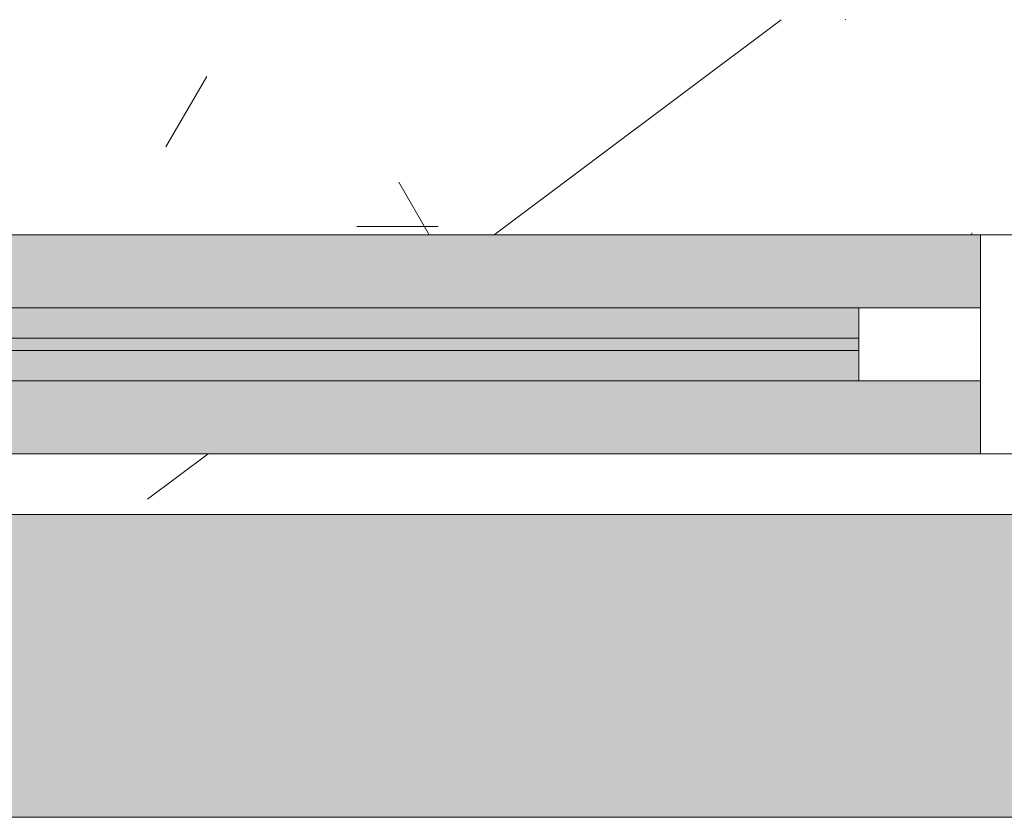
# Model space of a CAD drawing. Header units: millimetres. Extents: x 5980700 to 6194397, y -12939 to 2351883.
# Tile 36 of 124: x 6027536 to 6027941, y 4337 to 4665. Entities that reach past the tile are written whole.
import ezdxf

# ---------------------------------------------------------------- set-up
doc = ezdxf.new("R2010")
doc.units = ezdxf.units.MM
for name, color, linetype, lineweight in [('A-DOOR-FRAM', 31, 'Continuous', 18), ('A-DOOR-GLAZ', 31, 'Continuous', 9), ('A-FLOR', 192, 'Continuous', 18), ('A-FLOR-PATT', 8, 'Continuous', 18), ('A-GLAZ', 151, 'Continuous', 9), ('A-GLAZ-SILL', 1, 'Continuous', 9), ('A-WALL', 113, 'Continuous', 18), ('A-WALL-PATT', 111, 'Continuous', 25)]:
    doc.layers.add(name, color=color, linetype=linetype, lineweight=lineweight)
pattern_1 = [(45, (14173.617, -4564.159000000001), (-449.0128060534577, 449.0128060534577), []), (45, (14332.367, -4564.159000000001), (0, 898.0256121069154), []), (45, (14014.867, -4564.159000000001), (0, 898.0256121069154), [])]

# ---------------------------------------------------------------- blocks, each defined once
blk = doc.blocks.new('FX-HRT-JANELA_CORRER-4FLS - 330x190cm-4FLS-ALU-3_0cmFolha 5-V29-PLANTA DE CAIMENTO DE PISOS - TÉRREO')
at = {"layer": 'A-DOOR-FRAM', "lineweight": 5}
h = blk.add_hatch(dxfattribs=at)
h.set_pattern_fill('FP_53', color=256, style=0, pattern_type=2)
h.set_pattern_definition(pattern_1)
h.paths.add_polyline_path([(-1630.00000000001, -77.4999999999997), (-1630.00000000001, 12.49999999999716), (-1650.000000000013, 12.49999999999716), (-1650.000000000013, -77.4999999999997)])
h.paths.add_polyline_path([(1629.999999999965, -77.49999999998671), (1649.999999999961, -77.49999999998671), (1649.999999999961, 12.50000000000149), (1629.999999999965, 12.50000000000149), (1629.999999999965, -67.49999999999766)])
h = blk.add_hatch(color=251, dxfattribs=at)
h.paths.add_polyline_path([(840.0000000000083, -47.50000000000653), (1580.000000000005, -47.5000000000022), (1580.000000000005, -35.0000000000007), (840.0000000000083, -35.00000000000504)])
h.paths.add_polyline_path([(1416.440686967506, -29.99999999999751), (1580.000000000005, -29.99999999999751), (1580.000000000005, -17.50000000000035), (840.0000000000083, -17.50000000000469), (840.0000000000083, -30.00000000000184)])
at = {"layer": 'A-DOOR-GLAZ', "lineweight": 5}
h = blk.add_hatch(dxfattribs=at)
h.set_pattern_fill('FP_53', color=256, style=0, pattern_type=2)
h.set_pattern_definition(pattern_1)
h.paths.add_polyline_path([(1629.999999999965, -47.5000000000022), (1629.999999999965, -17.50000000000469), (1580.000000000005, -17.50000000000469), (1580.000000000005, -47.5000000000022)])
h.paths.add_polyline_path([(789.9999999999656, -47.5000000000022), (840.0000000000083, -47.5000000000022), (840.0000000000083, -17.50000000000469), (789.9999999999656, -17.50000000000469), (789.9999999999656, -35.00000000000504)])
blk.add_hatch(color=255, dxfattribs=at).paths.add_polyline_path([(840.0000000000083, -35.00000000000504), (1580.000000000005, -35.0000000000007), (1580.000000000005, -29.99999999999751), (840.0000000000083, -30.00000000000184)])
at = {"layer": 'A-GLAZ', "lineweight": 5}
h = blk.add_hatch(color=251, dxfattribs=at)
h.paths.add_polyline_path([(-1630.00000000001, -77.4999999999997), (-839.9999999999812, -77.49999999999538), (-839.9999999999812, -47.49999999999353), (-1630.00000000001, -47.49999999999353), (-1630.00000000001, -76.5606060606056)])
h.paths.add_polyline_path([(840.0000000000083, -77.49999999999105), (1629.999999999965, -77.49999999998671), (1629.999999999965, -47.5000000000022), (840.0000000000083, -47.50000000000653)])
h.paths.add_polyline_path([(49.99999999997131, -47.49999999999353), (789.9999999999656, -47.49999999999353), (789.9999999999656, -17.50000000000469), (1629.999999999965, -17.50000000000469), (1629.999999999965, 12.50000000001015), (-1630.00000000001, 12.49999999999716), (-1630.00000000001, -17.49999999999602), (-789.9999999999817, -17.49999999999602), (-790.0000000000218, -47.49999999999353), (-2.815454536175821e-11, -47.49999999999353)])
at = {"layer": 'A-DOOR-FRAM', "color": 90, "lineweight": 5}
for p, q in [((1580.000000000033, -17.50000000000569), (840.0000000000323, -17.50000000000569)), ((840.0000000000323, -47.50000000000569), (1580.000000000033, -47.50000000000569))]:
    blk.add_line(p, q, dxfattribs=at)
at = {"layer": 'A-DOOR-FRAM', "color": 250, "lineweight": 5}
for p, q in [((1580.000000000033, -17.50000000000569), (1580.000000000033, -47.50000000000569)), ((1630.000000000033, -17.50000000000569), (1580.000000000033, -17.50000000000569)), ((1580.000000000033, -47.50000000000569), (1630.000000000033, -47.50000000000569))]:
    blk.add_line(p, q, dxfattribs=at)
at = {"layer": 'A-DOOR-GLAZ', "color": 250, "lineweight": 5}
for p, q in [((1580.000000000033, -30.00000000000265), (840.0000000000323, -30.00000000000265)), ((1580.000000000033, -35.00000000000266), (1580.000000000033, -30.00000000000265)), ((840.0000000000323, -35.00000000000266), (1580.000000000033, -35.00000000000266))]:
    blk.add_line(p, q, dxfattribs=at)
at = {"layer": 'A-GLAZ', "color": 90, "lineweight": 5}
for p, q in [((1629.999999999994, 12.49999999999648), (-1630.000000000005, 12.49999999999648)), ((839.9999999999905, -77.5), (1629.999999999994, -77.5))]:
    blk.add_line(p, q, dxfattribs=at)
at = {"layer": 'A-GLAZ', "color": 130}
for p, q in [((1649.999999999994, 12.49999999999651), (1629.999999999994, 12.49999999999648)), ((1629.999999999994, 12.49999999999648), (1629.999999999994, -77.5)), ((1629.999999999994, -77.5), (1649.999999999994, -77.49999999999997))]:
    blk.add_line(p, q, dxfattribs=at)
blk = doc.blocks.new('FP_68-PLANTA DE CAIMENTO DE PISOS - TÉRREO')
at = {"layer": 'A-GLAZ-SILL', "lineweight": 5}
blk.add_line((1574.475046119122, 101.2594313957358), (1574.343881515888, 100.9916647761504), dxfattribs=at)
blk = doc.blocks.new('CC_PEITORIL - PEITORIL-V67-PLANTA DE CAIMENTO DE PISOS - TÉRREO')
at = {"layer": 'A-GLAZ-SILL', "lineweight": 5}
h = blk.add_hatch(dxfattribs=at)
h.set_pattern_fill('FP_89', color=256, style=0, pattern_type=2)
h.set_pattern_definition([(0, (14173.617, -4564.159000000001), (406.4, 101.6), [33.528, -271.272, 33.528, -271.272, -1625.6]), (0, (14173.617, -4564.159000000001), (406.4, 101.6), [-609.6, 33.528, -576.072, 33.528, -271.272, -711.2]), (0, (14173.617, -4564.159000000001), (406.4, 101.6), [-1524, 33.528, -169.672, 33.528, -474.472]), (120, (14326.017, -4513.359), (-291.1881810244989, 301.1527240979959), [33.52799999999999, -271.2719999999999, 33.52799999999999, -1896.872]), (120, (14326.017, -4513.359), (-291.1881810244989, 301.1527240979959), [-338.328, -271.2719999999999, 33.52799999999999, -576.0719999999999, -1016]), (120, (14326.017, -4513.359), (-291.1881810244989, 301.1527240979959), [-1219.2, 33.52799999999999, -271.2719999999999, 33.52799999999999, -677.6719999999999]), (120, (14326.017, -4513.359), (-291.1881810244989, 301.1527240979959), [-1557.528, -169.672, 33.52799999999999, -474.4719999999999]), (240, (14376.817, -4310.159000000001), (-115.2118189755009, -402.7527240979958), [33.528, -271.272, 33.528, -1896.872]), (240, (14376.817, -4310.159000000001), (-115.2118189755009, -402.7527240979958), [-338.328, -271.272, 33.528, -576.072, -1016]), (240, (14376.817, -4310.159000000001), (-115.2118189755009, -402.7527240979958), [-1219.2, 33.528, -271.272, 33.528, -677.672]), (240, (14376.817, -4310.159000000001), (-115.2118189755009, -402.7527240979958), [-1557.528, -169.672, 33.528, -474.472])])
h.paths.add_polyline_path([(1649.999999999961, 12.50000000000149), (1649.999999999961, 77.50000000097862), (1674.999999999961, 77.50000000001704), (1674.999999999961, 100.9916647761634), (-1675.000000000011, 100.9916647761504), (-1675.000000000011, 77.50000000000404), (-1650.000000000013, 77.50000000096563), (-1650.000000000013, 12.49999999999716), (1629.999999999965, 12.50000000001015)])
h = blk.add_hatch(dxfattribs=at)
h.set_pattern_fill('FP_90', color=256, style=0, pattern_type=2)
h.set_pattern_definition([(216.87, (14808.617, -2976.659), (4762.494328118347, 3175.008507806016), [793.75, -7143.75]), (206.565, (15761.117, -3452.909), (-1587.501456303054, -1587.499067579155), [1774.879, -1774.879]), (198.435, (15761.117, -4246.659000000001), (-3174.997452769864, -1587.50290376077), [1004.024, -4016.092])])
h.paths.add_polyline_path([(1649.999999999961, 12.50000000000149), (1649.999999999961, 77.50000000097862), (1674.999999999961, 77.50000000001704), (1674.999999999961, 100.9916647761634), (-1675.000000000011, 100.9916647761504), (-1675.000000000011, 77.50000000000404), (-1650.000000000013, 77.50000000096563), (-1650.000000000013, 12.49999999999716), (1629.999999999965, 12.50000000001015)])
at = {"layer": 'A-GLAZ', "color": 90, "lineweight": 5}
blk.add_blockref('FP_68-PLANTA DE CAIMENTO DE PISOS - TÉRREO', (0, 0), dxfattribs=at)
blk = doc.blocks.new('BE-PMSa-MOD-ARQ-CONEXAODOFUTURO-EX-000-R_rvt-1-PLANTA DE CAIMENTO DE PISOS - TÉRREO')
at = {"layer": 'A-FLOR-PATT', "lineweight": 5}
h = blk.add_hatch(dxfattribs=at)
h.set_pattern_fill('FP_109', color=133, style=0, pattern_type=2)
h.set_pattern_definition([(49.99999999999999, (0, 0), (182.184668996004, -15.93908553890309), [19.05, -209.55]), (355, (0, 0), (-35.24242749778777, 191.0566080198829), [15.24, -167.64]), (100.451, (15.182, -1.328), (146.9425016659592, 175.1166878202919), [16.19, -178.09]), (46.184, (0, 50.8), (271.0788941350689, -42.04327417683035), [28.575, -314.325]), (96.636, (22.59, 47.297), (237.4025071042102, 247.4272132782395), [24.285, -267.135]), (351.184, (0, 50.8), (237.404605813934, 247.4251178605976), [22.86, -251.46]), (21, (25.4, 38.1), (151.6148798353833, -102.2655185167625), [19.05, -209.55]), (326, (25.4, 38.1), (61.80235996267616, 184.1877424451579), [15.24, -167.64]), (71.45100000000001, (38.035, 29.578), (213.4170626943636, 81.92136778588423), [16.19, -178.09]), (37.50000000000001, (0, 0), (3.08832282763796, 84.55507579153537), [8.382, -157.226, 8.382, -161.798, -168.275]), (37.50000000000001, (0, 0), (3.08832282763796, 84.55507579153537), [-335.788, 8.382, -159.893]), (7.499999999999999, (0, 0), (66.81943811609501, 100.1807470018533), [8.382, -88.646, 8.382, -153.416, -64.135]), (7.499999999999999, (0, 0), (66.81943811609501, 100.1807470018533), [-258.826, 8.382, -55.753]), (327.5, (-56.642, 0), (135.5904877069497, -5.7289126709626), [8.382, -55.118, 8.382, -189.738, -262.89]), (327.5, (-56.642, 0), (135.5904877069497, -5.7289126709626), [-261.62, 8.382, -254.508]), (317.5, (-82.042, 0), (148.1288864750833, 25.42676126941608), [8.382, -74.168, 8.382, -123.19, -186.69]), (317.5, (-82.042, 0), (148.1288864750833, 25.42676126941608), [-214.122, 8.382, -178.308])])
h.paths.add_polyline_path([(-4441.627696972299, -8177.825683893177), (-4441.627696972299, -8167.82568389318), (-4451.627696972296, -8167.82568389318), (-4451.627696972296, -8177.825683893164)])
h.paths.add_polyline_path([(20075.50989163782, -8167.825683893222), (20089.3868260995, -8167.825683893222), (20089.38682609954, -5194.841794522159), (19913.38333741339, -5194.841794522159), (19913.38333741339, -4838.84179452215), (20089.38682609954, -4838.841794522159), (20089.38682609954, -2003.841794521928), (19923.3833374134, -2003.841794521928), (19923.38333741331, -1915.841005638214), (15956.88333741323, -1915.841005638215), (15956.88333741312, -2008.841794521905), (15620.88333741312, -2008.841794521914), (15620.88333741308, -1915.841005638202), (12301.88333741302, -1915.841005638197), (12301.88333741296, -2008.841794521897), (11965.88333741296, -2008.84179452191), (11965.88333741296, -1915.841005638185), (9479.379702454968, -1915.841005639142), (9479.379702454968, -1900.841005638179), (8579.379702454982, -1900.841005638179), (8579.379702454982, -2050.841005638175), (11830.88333741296, -2050.841005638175), (11830.88333741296, -2143.841794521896), (12436.88333741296, -2143.841794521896), (12436.88333741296, -2050.84100563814), (15485.88333741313, -2050.841005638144), (15485.88333741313, -2143.841794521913), (16091.88333741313, -2143.841794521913), (16091.88333741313, -2050.841005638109), (19788.3833374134, -2050.841005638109), (19788.3833374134, -2138.841794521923), (19964.38682609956, -2138.841794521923), (19964.38682609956, -4713.841794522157), (19788.3833374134, -4713.841794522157), (19788.3833374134, -5319.841794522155), (19964.38682609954, -5319.841794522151), (19964.38682609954, -8042.825683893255), (8511.785154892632, -8042.825683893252), (8511.785154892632, -4063.84179452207), (8559.379702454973, -4063.841794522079), (8559.379702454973, -3457.84179452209), (8511.785154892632, -3457.84179452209), (8511.785154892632, -2770.84100563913), (8500.374635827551, -2770.84100563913), (8500.374635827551, -2640.841005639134), (8511.785154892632, -2640.841005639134), (8511.785154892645, -2138.841794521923), (8549.379702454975, -2138.826511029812), (8549.379702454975, -1900.841005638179), (8539.379702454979, -1900.841005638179), (8539.379702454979, -1915.841005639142), (8424.379702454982, -1915.841005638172), (8424.379702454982, -2003.841794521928), (8386.785154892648, -2003.841794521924), (8386.785154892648, -3582.841794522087), (8434.379702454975, -3582.841794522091), (8434.379702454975, -3938.841794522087), (8386.78515489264, -3938.841794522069), (8386.78515489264, -8167.825683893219), (19983.39944753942, -8167.825683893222)])
h.paths.add_polyline_path([(-4451.627696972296, -8167.82568389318), (-4451.627696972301, -1915.841005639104), (-4556.62769697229, -1915.841005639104), (-4556.62769697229, -1900.841005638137), (-4566.627696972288, -1900.841005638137), (-4566.627696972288, -2740.841005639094), (-4556.627696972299, -2740.841005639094), (-4556.627696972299, -2751.841005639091), (-4536.622630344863, -2751.841005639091), (-4536.622630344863, -2640.841005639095), (-4517.622630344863, -2640.841005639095), (-4517.622630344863, -2770.841005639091), (-4556.627696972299, -2770.841005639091), (-4556.627696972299, -2780.841005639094), (-4566.627696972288, -2780.841005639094), (-4566.627696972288, -2820.841005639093), (-4576.627696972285, -2820.841005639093), (-4576.627696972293, -8042.825683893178), (-16321.61588607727, -8042.825683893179), (-16321.61588608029, -5319.841794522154), (-16145.61666258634, -5319.841794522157), (-16145.61666258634, -4713.841794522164), (-16321.61588608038, -4713.841794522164), (-16321.61588608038, -2138.841794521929), (-16145.61666258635, -2138.841794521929), (-16145.61666258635, -2050.841005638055), (-12201.61666258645, -2050.841005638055), (-12201.61666258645, -2138.841794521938), (-11585.61666258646, -2138.841794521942), (-11585.61666258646, -2050.841005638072), (-8474.116662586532, -2050.841005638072), (-8474.116662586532, -2138.841794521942), (-7858.116662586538, -2138.841794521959), (-7858.116662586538, -2050.841005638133), (-4596.627696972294, -2049.966749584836), (-4596.627696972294, -1900.841005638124), (-5496.627696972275, -1900.841005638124), (-5496.627696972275, -1915.841005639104), (-7993.116662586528, -1915.841005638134), (-7993.116662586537, -2003.841794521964), (-8339.116662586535, -2003.841794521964), (-8339.116662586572, -1915.841005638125), (-11720.6166625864, -1915.841005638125), (-11720.61666258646, -2003.841794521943), (-12066.61666258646, -2003.841794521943), (-12066.61666258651, -1915.841005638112), (-16280.61666258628, -1915.841005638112), (-16280.61666258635, -2003.84179452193), (-16446.61588608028, -2003.84179452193), (-16446.61588608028, -4838.841794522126), (-16270.61666258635, -4838.841794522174), (-16270.61666258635, -5194.841794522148), (-16446.61588608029, -5194.841794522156), (-16446.61588608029, -8167.825683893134), (-4512.987072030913, -8167.825683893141)])
h.paths.add_polyline_path([(-6183.614845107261, -327.1176804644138), (-6183.612822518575, -327.1195872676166), (-6151.433903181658, -327.1195872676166)])
h.paths.add_polyline_path([(-6183.614845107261, -1157.117680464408), (-6183.612822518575, -1157.119587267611), (-6174.673446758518, -1157.119587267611)])
h.paths.add_polyline_path([(9914.343509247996, -1770.841005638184), (10006.38515489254, -1770.841005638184), (10006.38515489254, -14.61798700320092), (9529.379702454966, -14.61798700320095), (9529.379702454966, -29.61798700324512), (9479.379702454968, -29.61798700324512), (9479.379702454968, -14.61798700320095), (8539.379702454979, -14.617987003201), (8539.379702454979, -29.61798700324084), (8489.37970245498, -28.80444696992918), (8489.37970245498, -14.617987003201), (-2271.114845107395, -14.6179870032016), (-2271.114845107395, -29.61036006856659), (-2321.114845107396, -29.61036006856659), (-2321.114845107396, -14.6179870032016), (-3061.11484510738, -14.61798700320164), (-3061.11484510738, -29.6103600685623), (-3111.114845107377, -29.61036006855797), (-3111.114845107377, -14.61798700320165), (-3280.616662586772, -14.61798700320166), (-3280.616662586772, -29.61036006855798), (-3330.616662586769, -29.61036006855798), (-3330.616662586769, -14.61798700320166), (-4070.616662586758, -14.6179870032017), (-4070.616662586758, -29.61036006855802), (-4120.616662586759, -29.61036006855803), (-4120.616662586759, -14.6179870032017), (-4506.627696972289, -14.61798700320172), (-4506.627696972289, -29.61036006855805), (-4556.62769697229, -29.61036006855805), (-4556.62769697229, -14.61798700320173), (-5496.627696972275, -14.61798700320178), (-5496.627696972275, -29.61036006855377), (-5546.627696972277, -29.61036006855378), (-5546.627696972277, -14.61798700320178), (-6183.614845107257, -14.61798700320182), (-6183.614845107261, -1770.841005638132), (-5546.627696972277, -1770.841005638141), (-5546.627696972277, -1755.841005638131), (-5496.627696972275, -1755.841005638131), (-5496.627696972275, -1770.841005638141), (-4556.62769697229, -1770.841005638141), (-4556.62769697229, -1755.841005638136), (-4506.627696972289, -1755.841005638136), (-4506.627696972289, -1770.841005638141), (-4436.616662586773, -1770.841005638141), (-4436.616662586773, -1682.841794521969), (-4120.616662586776, -1682.841794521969), (-4120.616662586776, -1770.841005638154), (-1313.614873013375, -1770.841005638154), (-1313.614873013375, -1755.841005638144), (-1243.614873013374, -1755.841005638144), (-1243.614873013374, -1770.841005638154), (-403.6148730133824, -1770.841005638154), (-403.6148730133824, -1755.841005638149), (-333.6148730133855, -1755.841005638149), (-333.6148730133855, -1770.841005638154), (748.3833374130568, -1770.841005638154), (748.3833374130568, -1755.841005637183), (818.3833374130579, -1755.841005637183), (818.3833374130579, -1770.841005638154), (1678.38333741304, -1770.841005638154), (1678.38333741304, -1620.841005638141), (-3970.61666258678, -1620.841005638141), (-3970.61666258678, -1532.841794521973), (-4586.616662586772, -1532.841794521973), (-4586.616662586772, -1620.841005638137), (-6033.61484510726, -1620.841005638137), (-6033.61484510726, -164.6179870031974), (9856.385154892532, -164.6179870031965), (9856.385154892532, -1620.841005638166), (8559.379702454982, -1620.841005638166), (8559.379702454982, -1532.841794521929), (7943.379702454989, -1532.841794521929), (7943.379702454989, -1620.841005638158), (2294.383337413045, -1620.970226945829), (2294.383337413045, -1770.841005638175), (3154.383337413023, -1770.841005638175), (3154.383337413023, -1755.841005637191), (3224.383337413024, -1755.841005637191), (3224.383337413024, -1770.841005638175), (4236.385126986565, -1770.841005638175), (4236.385126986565, -1755.841005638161), (4306.385126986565, -1755.841005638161), (4306.385126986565, -1770.841005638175), (5146.385126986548, -1770.841005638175), (5146.385126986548, -1755.841005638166), (5216.38512698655, -1755.841005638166), (5216.38512698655, -1770.841005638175), (8093.379702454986, -1770.841005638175), (8093.379702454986, -1682.841794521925), (8409.379702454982, -1682.841794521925), (8409.379702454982, -1770.841005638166), (8489.37970245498, -1770.841005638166), (8489.37970245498, -1755.841005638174), (8539.379702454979, -1755.841005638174), (8539.379702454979, -1770.841005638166), (9479.379702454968, -1770.841005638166), (9479.379702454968, -1755.841005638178), (9529.379702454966, -1755.841005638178), (9529.379702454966, -1770.841005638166), (9856.385154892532, -1770.841005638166)])
h.paths.add_polyline_path([(2264.383337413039, -1770.841005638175), (2264.383337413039, -1527.841794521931), (1708.383337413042, -1527.841794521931), (1708.383337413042, -1770.841005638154), (1718.38333741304, -1770.841005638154), (1718.38333741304, -1755.841005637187), (1788.383337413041, -1755.841005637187), (1788.383337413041, -1770.841005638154), (1833.383337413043, -1770.841005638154), (1833.383337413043, -1677.841794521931), (2139.383337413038, -1677.841794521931), (2139.383337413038, -1770.841005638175), (2184.38333741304, -1770.841005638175), (2184.38333741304, -1755.841005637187), (2254.383337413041, -1755.841005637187), (2254.383337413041, -1770.841005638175), (2259.025241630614, -1770.841005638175)])
h.paths.add_polyline_path([(16686.35582290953, -1755.841005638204), (19923.38333741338, -1755.841005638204), (19923.3833374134, -1667.841794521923), (20089.38682609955, -1667.841794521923), (20089.38682609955, 1166.15820547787), (19913.38333741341, 1166.158205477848), (19913.38333741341, 1522.158205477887), (20089.38682609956, 1522.158205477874), (20089.38682609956, 4296.158205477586), (19913.3833374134, 4296.158205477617), (19913.38333741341, 4461.658994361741), (15971.88333741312, 4461.658994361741), (15971.88333741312, 4296.158205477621), (15605.88333741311, 4296.158205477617), (15605.88333741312, 4461.658994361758), (12316.88333741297, 4461.658994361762), (12316.88333741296, 4296.158205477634), (11950.88333741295, 4296.158205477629), (11950.88333741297, 4461.658994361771), (8424.379702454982, 4461.658994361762), (8424.379702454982, 140.3820129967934), (8489.37970245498, 140.3820129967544), (8489.37970245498, 130.3820129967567), (8539.379702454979, 130.382012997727), (8539.379702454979, 115.3820129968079), (8549.379702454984, 115.3820129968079), (8549.379702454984, 955.3820129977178), (8539.379702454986, 955.3820129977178), (8539.379702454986, 966.3820129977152), (8519.374635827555, 966.382012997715), (8519.374635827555, 855.3820129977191), (8500.374635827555, 855.3820129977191), (8500.374635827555, 985.382012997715), (8539.379702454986, 985.3820129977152), (8539.379702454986, 995.3820129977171), (8549.379702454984, 995.3820129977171), (8549.379702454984, 4336.658994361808), (11825.88333741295, 4336.658994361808), (11825.88333741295, 4171.158205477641), (12441.88333741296, 4171.158205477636), (12441.88333741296, 4336.658994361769), (15480.88333741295, 4336.658994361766), (15480.88333741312, 4171.158205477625), (16096.88333741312, 4171.15820547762), (16097.48518693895, 4336.658994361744), (19788.3833374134, 4336.658994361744), (19788.38333741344, 4171.158205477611), (19964.38682609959, 4171.158205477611), (19964.38682609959, 1647.158205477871), (19788.38333741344, 1647.158205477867), (19788.38333741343, 1041.158205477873), (19964.38682609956, 1041.158205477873), (19964.38682609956, -1532.841794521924), (19788.38333741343, -1532.841794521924), (19788.38333741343, -1620.841005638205), (16091.88333741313, -1620.841005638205), (16091.88333741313, -1527.84179452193), (15485.88333741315, -1527.841794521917), (15485.88333741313, -1620.841005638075), (12436.88333741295, -1620.841005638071), (12436.88333741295, -1527.841794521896), (11830.88333741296, -1527.841794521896), (11830.88333741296, -1620.841005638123), (10286.38515489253, -1620.841005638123), (10286.38515489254, 265.3820129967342), (8579.379702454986, 265.3820129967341), (8579.379702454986, 115.3820129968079), (9479.379702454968, 115.3820129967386), (9479.379702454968, 130.3820129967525), (9509.37970245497, 130.3820129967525), (9509.37970245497, 140.3820129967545), (10161.38515489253, 140.3820129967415), (10161.38515489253, -1755.841005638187), (11965.88333741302, -1755.841005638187), (11965.88333741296, -1662.841794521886), (12301.88333741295, -1662.84179452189), (12301.88333741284, -1755.841005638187), (15620.88333741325, -1755.841005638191), (15620.88333741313, -1662.841794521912), (15956.88333741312, -1662.841794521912), (15956.88333741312, -1755.841005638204), (16417.78746090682, -1755.841005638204)])
h.paths.add_polyline_path([(-6868.469615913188, -1755.841005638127), (-6338.614845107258, -1755.841005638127), (-6338.614845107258, 140.3896399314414), (-5546.627696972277, 140.3896399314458), (-5546.627696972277, 130.3896399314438), (-5496.627696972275, 130.389639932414), (-5496.627696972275, 115.3896399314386), (-4596.627696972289, 115.3896399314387), (-4596.627696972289, 265.3896399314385), (-6463.614845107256, 265.3896399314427), (-6463.614845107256, -1620.841005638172), (-7858.116662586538, -1620.841005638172), (-7858.116662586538, -1532.841794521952), (-8474.116662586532, -1532.841794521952), (-8474.116662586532, -1620.84100563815), (-11585.61666258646, -1620.84100563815), (-11585.61666258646, -1532.841794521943), (-12201.61666258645, -1532.841794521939), (-12201.61666258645, -1620.841005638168), (-16145.61666258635, -1620.841005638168), (-16145.61666258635, -1532.841794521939), (-16321.61588608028, -1532.841794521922), (-16321.61588608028, 1041.158205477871), (-16145.61666258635, 1041.158205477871), (-16145.61666258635, 1647.158205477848), (-16321.6158860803, 1647.158205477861), (-16321.6158860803, 4171.158205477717), (-16145.61666258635, 4171.158205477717), (-16145.61666258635, 4337.158913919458), (-12201.61666258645, 4337.158913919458), (-12201.61666258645, 4171.158205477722), (-11585.61666258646, 4171.158205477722), (-11585.61666258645, 4337.158913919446), (-8474.116662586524, 4337.158913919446), (-8474.116662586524, 4171.158205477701), (-7858.116662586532, 4171.158205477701), (-7858.116662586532, 4337.158913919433), (-4576.627696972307, 4337.158913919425), (-4576.627696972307, 1035.389639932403), (-4566.627696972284, 1035.389639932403), (-4566.627696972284, 995.3896399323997), (-4556.62769697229, 995.3896399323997), (-4556.62769697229, 985.3896399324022), (-4517.622630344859, 985.3896399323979), (-4517.622630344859, 855.389639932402), (-4536.622630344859, 855.389639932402), (-4536.622630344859, 966.3896399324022), (-4556.62769697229, 966.3896399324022), (-4556.62769697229, 955.3896399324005), (-4566.627696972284, 955.3896399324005), (-4566.627696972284, 115.3896399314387), (-4556.62769697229, 115.3896399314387), (-4556.62769697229, 130.3896399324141), (-4506.627696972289, 130.3896399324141), (-4506.627696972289, 140.3896399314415), (-4451.627696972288, 140.3896399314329), (-4451.711295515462, 4461.658994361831), (-7983.116662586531, 4461.65899436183), (-7983.116662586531, 4296.158205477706), (-8349.116662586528, 4296.158205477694), (-8349.200261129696, 4461.658994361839), (-11710.61666258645, 4461.658994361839), (-11710.61666258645, 4296.158205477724), (-12076.61666258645, 4296.158205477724), (-12076.7002611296, 4461.658994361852), (-16280.61666258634, 4461.658994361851), (-16280.61666258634, 4306.158205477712), (-16446.61588608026, 4306.158205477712), (-16446.61588608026, 1512.158205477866), (-16280.61666258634, 1512.158205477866), (-16280.61666258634, 1497.158205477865), (-16270.61666258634, 1497.158205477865), (-16270.61666258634, 1166.158205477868), (-16446.61588608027, 1166.158205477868), (-16446.61588608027, -1667.841794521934), (-16280.61666258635, -1667.841794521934), (-16280.61666258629, -1755.841005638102), (-12066.61666258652, -1755.841005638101), (-12066.61666258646, -1667.841794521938), (-11720.61666258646, -1667.841794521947), (-11720.61666258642, -1755.841005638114), (-8339.116662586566, -1755.841005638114), (-8339.116662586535, -1667.841794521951), (-7993.116662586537, -1667.841794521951), (-7993.116662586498, -1755.841005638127), (-7457.340251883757, -1755.841005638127)])
h.paths.add_polyline_path([(10006.38316409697, -1157.11958726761), (10006.38515489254, -1157.117680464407), (9997.443780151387, -1157.11958726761)])
h.paths.add_polyline_path([(10006.38316409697, -327.1195872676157), (10006.38515489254, -327.1176804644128), (9997.443780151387, -327.1195872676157)])
h.paths.add_polyline_path([(7264.425647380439, 115.3820129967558), (7919.878136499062, 115.3820129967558), (7919.878136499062, 265.3820129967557), (6363.379702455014, 265.3820129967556), (6363.379702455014, 115.3820129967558)])
h.paths.add_polyline_path([(6323.379702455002, 115.3820129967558), (6333.379702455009, 115.3820129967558), (6333.379702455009, 265.3820129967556), (2116.385126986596, 265.3820129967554), (2116.385126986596, 1037.158205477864), (2296.38333741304, 1037.158205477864), (2296.38333741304, 1651.158205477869), (2116.385126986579, 1651.158205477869), (2116.385126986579, 2814.158994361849), (1966.385126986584, 2814.158994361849), (1966.385126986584, 2804.158994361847), (1981.385126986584, 2804.158994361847), (1981.385126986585, 1516.158205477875), (2161.383337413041, 1516.158205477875), (2161.383337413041, 1172.158205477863), (1981.385126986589, 1172.158205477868), (1981.385126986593, 130.382012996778), (6323.379702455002, 130.3820129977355)])
h.paths.add_polyline_path([(7949.878136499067, 115.3820129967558), (7963.379702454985, 115.3820129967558), (7963.379702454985, 130.3820129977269), (8078.379702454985, 130.3820129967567), (8078.379702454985, 296.3913006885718), (8254.379702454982, 296.4037829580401), (8254.379702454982, 1172.158205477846), (8076.38333741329, 1172.158205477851), (8076.38333741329, 1516.158205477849), (8254.379702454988, 1516.158205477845), (8254.379702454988, 4306.158205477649), (8078.383337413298, 4306.158205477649), (8078.383337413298, 4471.658994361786), (7658.883337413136, 4471.658994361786), (7658.883337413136, 4476.658994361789), (7618.883337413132, 4476.658994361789), (7618.883337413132, 4486.658994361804), (2618.883337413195, 4486.658994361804), (2618.883337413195, 4476.658994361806), (2578.8833374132, 4476.658994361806), (2578.8833374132, 4471.658994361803), (2159.383337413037, 4471.658994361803), (2159.383337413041, 4306.158205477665), (1981.385126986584, 4306.158205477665), (1981.385126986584, 3744.158994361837), (1966.385126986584, 3744.158994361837), (1966.385126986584, 2844.158994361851), (2116.385126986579, 2844.158994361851), (2116.385126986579, 4171.158205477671), (2294.38333741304, 4171.158205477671), (2294.38333741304, 4336.658994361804), (7943.383337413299, 4336.658994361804), (7943.383337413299, 4171.158205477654), (8119.379702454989, 4171.158205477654), (8119.379702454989, 1651.158205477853), (7941.383337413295, 1651.158205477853), (7941.383337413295, 1037.158205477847), (8119.379702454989, 1037.158205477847), (8119.379702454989, 431.3942088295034), (7949.878136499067, 431.3817265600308), (7949.878136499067, 130.3820129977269)])
h.paths.add_polyline_path([(1686.385126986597, 115.3820129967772), (1836.385126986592, 115.3820129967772), (1836.385126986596, 2754.15899436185), (1821.385126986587, 2754.15899436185), (1821.385126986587, 2804.158994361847), (1836.385126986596, 2804.158994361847), (1836.385126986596, 3744.158994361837), (1821.385126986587, 3744.158994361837), (1821.385126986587, 3794.158994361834), (1836.385126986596, 3794.158994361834), (1836.385126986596, 3907.158994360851), (1774.885126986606, 3907.158994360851), (1774.885126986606, 3919.658994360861), (1049.885126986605, 3919.658994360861), (1049.885126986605, 3954.658994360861), (1769.885126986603, 3954.658994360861), (1769.885126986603, 3961.658994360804), (386.3851269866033, 3961.658994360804), (386.3851269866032, 4486.658994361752), (-333.6148451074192, 4486.658994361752), (-333.6148451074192, 4407.158913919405), (-318.6148451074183, 4407.158913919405), (-318.6148451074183, 4357.158913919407), (-333.6148451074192, 4357.158913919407), (-333.6148451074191, 3617.158913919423), (-318.6148451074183, 3617.158913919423), (-318.6148451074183, 3567.158913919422), (-333.6148451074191, 3567.158913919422), (-333.6148451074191, 3238.903506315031), (-183.6148451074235, 3238.903506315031), (-183.6148451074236, 4337.158913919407), (236.3851269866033, 4337.158913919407), (236.3851269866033, 3811.658994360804), (1686.385126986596, 3811.658994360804), (1686.385126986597, 265.3820129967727), (444.3857207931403, 265.3820129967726), (444.3857207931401, 2287.15820547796), (81.29247742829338, 2287.15820547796), (81.2924774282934, 2137.15820547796), (294.3857207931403, 2137.15820547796), (294.3857207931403, 1698.268829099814), (304.3857207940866, 1698.268829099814), (304.3857207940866, 1648.268829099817), (294.3857207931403, 1648.268829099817), (295.5425980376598, 308.2688290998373), (304.385720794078, 308.2688290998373), (304.385720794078, 258.2688290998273), (294.3857207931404, 258.2688290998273), (294.3857207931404, 115.3820129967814), (1680.297920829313, 115.3820129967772)])
h.paths.add_polyline_path([(-2016.707522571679, 1971.140541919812), (-1743.707740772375, 1971.14801826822), (-1743.707740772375, 2121.140541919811), (-1993.707304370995, 2121.140541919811), (-1993.707304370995, 1971.148018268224), (-2018.707522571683, 1971.148018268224), (-2018.707522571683, 2121.140541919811), (-2422.616662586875, 2121.140541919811), (-2422.616662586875, 2245.558205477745), (-3006.114845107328, 2245.558205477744), (-3006.114845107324, 3007.158913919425), (-2018.707522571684, 3007.158913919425), (-2018.707522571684, 3238.903506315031), (-3156.114845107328, 3238.903506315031), (-3156.114845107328, 1971.140541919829), (-2784.616662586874, 1971.14054191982), (-2784.616662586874, 2095.558205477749), (-2572.616662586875, 2095.558205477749), (-2572.616662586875, 1971.140541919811), (-2018.707522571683, 1971.140541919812)])
h.paths.add_polyline_path([(-1993.707304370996, 3007.158913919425), (-1743.707740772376, 3007.158913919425), (-1743.707740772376, 3238.903506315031), (-1993.707304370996, 3238.903506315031), (-1993.707304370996, 3094.949362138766)])
h.paths.add_polyline_path([(1801.885126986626, 3919.658994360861), (1836.385126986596, 3919.658994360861), (1836.385126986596, 3961.658994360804), (1801.885126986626, 3961.658994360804), (1801.885126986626, 3927.158994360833)])
at = {"layer": 'A-WALL-PATT', "lineweight": 5}
h = blk.add_hatch(dxfattribs=at)
h.set_pattern_fill('FP_129', color=71, style=0, pattern_type=2)
h.set_pattern_definition([(216.87, (166.6, 416.5), (1249.498511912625, 833.0022321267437), [208.25, -1874.25]), (206.565, (416.5, 291.55), (-416.4997849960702, -416.4999353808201), [465.661, -465.661]), (198.435, (416.5, 83.3), (-832.9995359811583, -416.5008561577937), [263.4179999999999, -1053.671])])
h.paths.add_polyline_path([(-14211.11666258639, 4461.658994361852), (-12076.61666258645, 4461.74231428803), (-12076.61666258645, 4486.658994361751), (-16295.61666258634, 4486.65899436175), (-16295.61666258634, 4461.658994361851), (-14223.61666258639, 4461.658994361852)])
at = {"layer": 'A-FLOR', "color": 250, "lineweight": 5}
for p, q in [((-16145.61666258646, 4337.158913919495), (-12201.61666258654, 4337.158913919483)), ((-12201.61666258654, 4337.158913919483), (-16145.61666258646, 4337.158913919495))]:
    blk.add_line(p, q, dxfattribs=at)
at = {"layer": 'A-WALL', "color": 90, "lineweight": 5}
blk.add_line((-16295.61666258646, 4461.658994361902), (-12076.61666258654, 4461.658994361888), dxfattribs=at)
at = {"layer": 'A-GLAZ', "color": 250, "lineweight": 5}
for name in ['CC_PEITORIL - PEITORIL-V67-PLANTA DE CAIMENTO DE PISOS - TÉRREO', 'FX-HRT-JANELA_CORRER-4FLS - 330x190cm-4FLS-ALU-3_0cmFolha 5-V29-PLANTA DE CAIMENTO DE PISOS - TÉRREO']:
    blk.add_blockref(name, (-14173.61666258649, 4564.158994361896), dxfattribs=at)

msp = doc.modelspace()

# ---------------------------------------------------------------- block references
at = {"lineweight": 5}
msp.add_blockref('BE-PMSa-MOD-ARQ-CONEXAODOFUTURO-EX-000-R_rvt-1-PLANTA DE CAIMENTO DE PISOS - TÉRREO', (6040474.816446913, 0), dxfattribs=at)

doc.saveas('drawing.dxf')
